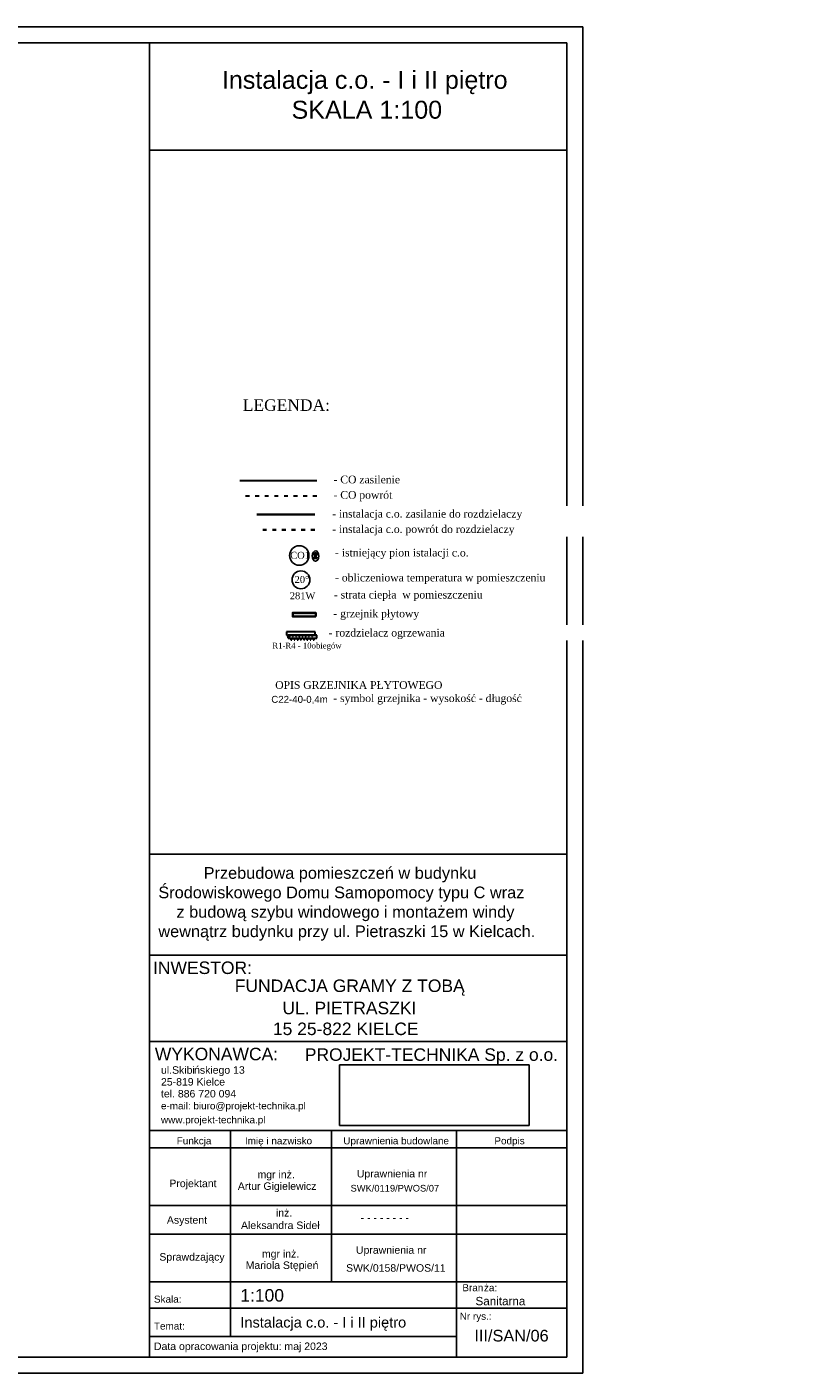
# Model space of a CAD drawing. Header units: inches. Extents: x -112469 to 885939, y -131046 to 286269.
# Tile 104 of 138: x 152638 to 176755, y -130419 to -88419. Entities that reach past the tile are written whole.
import ezdxf
from ezdxf.enums import TextEntityAlignment as Align
from ezdxf.lldxf.tags import DXFTag

# ---------------------------------------------------------------- set-up
doc = ezdxf.new("R2010")
doc.units = ezdxf.units.IN
doc.header["$MEASUREMENT"] = 0
doc.linetypes.add('ACAD_ISO03W100', pattern=[30, 12, -18])
doc.linetypes.add('Dash', pattern=[1.06, 0.53, -0.53])
for name, color, linetype, lineweight in [('_IS_CO grzejniki', 1, 'Continuous', 35), ('_IS_CO opis', 26, 'Continuous', 25), ('_IS_CO powrót', 5, 'ACAD_ISO03W100', 30), ('_IS_CO zasilenie', 1, 'Continuous', 30), ('_IS_CT powrot', 242, 'ACAD_ISO03W100', 35), ('_IS_CT zasilenie', 248, 'Continuous', 35), ('_IS_WENT_ilości powietrza', 7, 'Continuous', 35)]:
    doc.layers.add(name, color=color, linetype=linetype, lineweight=lineweight)
for name, color, linetype in [('IS_Armatura_Therm', 7, 'SOLID'), ('IS_Rozdzielacze_Powrót', 5, 'Dash'), ('IS_Rozdzielacze_Zasilanie', 1, 'SOLID')]:
    doc.layers.add(name, color=color, linetype=linetype)
doc.styles.add('Arial', font='arial.ttf', dxfattribs={"height": 25})
doc.styles.add('Arial_10', font='arial.ttf', dxfattribs={"height": 1.8})
doc.styles.add('Arial_11', font='arial.ttf', dxfattribs={"height": 0.15})
doc.styles.add('Arial_8', font='arial.ttf', dxfattribs={"height": 0.17})
doc.styles.add('Arial_9', font='arial.ttf', dxfattribs={"height": 0.25})
doc.styles.add('Arial_B', font='arial.ttf', dxfattribs={"height": 0.25})
doc.styles.add('Arial_B_1', font='arial.ttf', dxfattribs={"height": 0.17})
doc.styles.add('Arial_I', font='arial.ttf', dxfattribs={"height": 0.18})
doc.styles.add('Arial_I_1', font='arial.ttf', dxfattribs={"height": 0.17})
doc.styles.add('Arial_I_2', font='arial.ttf', dxfattribs={"height": 0.3})
doc.styles.add('Arial_I_3', font='arial.ttf', dxfattribs={"height": 0.2})
doc.styles.add('krzysiek', font='times.ttf')
doc.styles.get("Standard").update_dxf_attribs({"font": 'arial.ttf'})
tags = doc.linetypes.add('SOLID', pattern=[10, 10, 0]).pattern_tags.tags
tags[6:7] = [DXFTag(74, 4), DXFTag(75, 0), DXFTag(340, '0'), DXFTag(46, 0.0), DXFTag(50, 0.0), DXFTag(44, 0.0), DXFTag(45, 0.0)]
tags[4:5] = [DXFTag(74, 4), DXFTag(75, 0), DXFTag(340, '0'), DXFTag(46, 0.0), DXFTag(50, 0.0), DXFTag(44, 0.0), DXFTag(45, 0.0)]
picture_1 = doc.add_image_def('image1.png', size_in_pixel=(666, 214))

# ---------------------------------------------------------------- blocks, each defined once
blk = doc.blocks.new('zw$5453')
at = {"style": 'Arial_11'}
blk.add_text('SWK/0119/PWOS/07', height=160.15, dxfattribs=at).set_placement((184, -35), align=Align.MIDDLE_CENTER)

msp = doc.modelspace()

# ---------------------------------------------------------------- hatches: boundary and pattern name
at = {"layer": '_IS_CO grzejniki'}
h = msp.add_hatch(color=256, dxfattribs=at)
h.dxf.hatch_style = 1
h.paths.add_polyline_path([(161650, -106814), (161650, -106694), (160930, -106694), (160930, -106814)])
at = {"layer": '_IS_CO powrót', "ltscale": 0.01}
msp.add_hatch(color=256, dxfattribs=at).paths.add_polyline_path([(161641, -105027, 1), (161641, -104931, 1)])
at = {"layer": '_IS_CO zasilenie'}
msp.add_hatch(color=256, dxfattribs=at).paths.add_polyline_path([(161641, -104926, 1), (161641, -104830, 1)])

# ---------------------------------------------------------------- linework, layer by layer
for p, q in [((156457, -88919), (156457, -129919)), ((156457, -92264), (169478, -92264)), ((156457, -114226), (169478, -114226)), ((156485, -117385), (169478, -117385)), ((156485, -117385), (169478, -117385)), ((156485, -120076), (169478, -120076)), ((156485, -122853), (169478, -122853)), ((158984, -122853), (158984, -129277)), ((162141, -122853), (162141, -127570)), ((166038, -122853), (166038, -129919)), ((156485, -123390), (169478, -123390)), ((156485, -123390), (169478, -123390)), ((156485, -123390), (169478, -123390)), ((156457, -125190), (169478, -125190)), ((156457, -126089), (169478, -126089)), ((156485, -127570), (169478, -127570)), ((156485, -127570), (169478, -127570)), ((156485, -128392), (169478, -128392)), ((166038, -129277), (156485, -129277))]:
    msp.add_line(p, q)
for points in [[(69978, -88419), (169978, -88419), (169978, -130419), (69978, -130419)], [(70478, -88919), (169478, -88919), (169478, -129919), (70478, -129919)]]:
    msp.add_lwpolyline(points, close=True)
msp.add_ellipse((161641, -104926), major_axis=(6, 162), ratio=0.629138)
at = {"layer": '_IS_CO grzejniki'}
msp.add_lwpolyline([(161650, -106814), (161650, -106694), (160930, -106694), (160930, -106814)], close=True, dxfattribs=at)
at = {"layer": '_IS_CO opis', "lineweight": -3, "ltscale": 15}
for centre, radius in [((161134, -104910), 303), ((161186, -105669), 279)]:
    msp.add_circle(centre, radius, dxfattribs=at)
at = {"layer": '_IS_CO powrót', "ltscale": 10}
msp.add_line((161678, -103059), (159278, -103059), dxfattribs=at)
at = {"layer": '_IS_CO powrót', "ltscale": 0.01}
msp.add_circle((161641, -104979), 48, dxfattribs=at)
at = {"layer": '_IS_CO zasilenie', "ltscale": 10}
msp.add_line((161678, -102579), (159278, -102579), dxfattribs=at)
at = {"layer": '_IS_CO zasilenie'}
msp.add_circle((161641, -104878), 48, dxfattribs=at)
at = {"layer": '_IS_CT powrot', "ltscale": 10}
msp.add_line((161614, -104110), (159814, -104110), dxfattribs=at)
at = {"layer": '_IS_CT zasilenie', "ltscale": 10}
msp.add_line((161614, -103630), (159814, -103630), dxfattribs=at)
at = {"layer": 'IS_Armatura_Therm', "color": 0, "lineweight": 30}
for p, q in [((160847, -107416), (160822, -107416)), ((160822, -107416), (160847, -107441)), ((160822, -107416), (160822, -107441)), ((160822, -107441), (160847, -107441)), ((160834, -107391), (160834, -107416)), ((160847, -107441), (160847, -107416)), ((160872, -107516), (160872, -107541)), ((160897, -107516), (160872, -107516)), ((160884, -107491), (160884, -107516)), ((160897, -107541), (160897, -107516)), ((160947, -107416), (160922, -107416)), ((160922, -107416), (160947, -107441)), ((160922, -107416), (160922, -107441)), ((160922, -107441), (160947, -107441)), ((160934, -107391), (160934, -107416)), ((160947, -107441), (160947, -107416)), ((160972, -107516), (160972, -107541)), ((160997, -107516), (160972, -107516)), ((160984, -107491), (160984, -107516)), ((160997, -107541), (160997, -107516)), ((161047, -107416), (161022, -107416)), ((161022, -107416), (161047, -107441)), ((161022, -107416), (161022, -107441)), ((161022, -107441), (161047, -107441)), ((161034, -107391), (161034, -107416)), ((161047, -107441), (161047, -107416)), ((161072, -107516), (161072, -107541)), ((161097, -107516), (161072, -107516)), ((161084, -107491), (161084, -107516)), ((161097, -107541), (161097, -107516)), ((161122, -107416), (161122, -107441)), ((161147, -107416), (161122, -107416)), ((161122, -107416), (161147, -107441)), ((161122, -107441), (161147, -107441)), ((161134, -107391), (161134, -107416)), ((161147, -107441), (161147, -107416)), ((161172, -107516), (161172, -107541)), ((161197, -107516), (161172, -107516)), ((161184, -107491), (161184, -107516)), ((161197, -107541), (161197, -107516)), ((161222, -107416), (161222, -107441)), ((161247, -107416), (161222, -107416)), ((161222, -107416), (161247, -107441)), ((161222, -107441), (161247, -107441)), ((161234, -107391), (161234, -107416)), ((161247, -107441), (161247, -107416)), ((161272, -107516), (161272, -107541)), ((161297, -107516), (161272, -107516)), ((161284, -107491), (161284, -107516)), ((161297, -107541), (161297, -107516)), ((161322, -107416), (161322, -107441)), ((161347, -107416), (161322, -107416)), ((161322, -107416), (161347, -107441)), ((161322, -107441), (161347, -107441)), ((161334, -107391), (161334, -107416)), ((161347, -107441), (161347, -107416)), ((161372, -107516), (161372, -107541)), ((161397, -107516), (161372, -107516)), ((161384, -107491), (161384, -107516)), ((161397, -107541), (161397, -107516)), ((161422, -107416), (161422, -107441)), ((161447, -107416), (161422, -107416)), ((161422, -107416), (161447, -107441)), ((161422, -107441), (161447, -107441)), ((161434, -107391), (161434, -107416)), ((161447, -107441), (161447, -107416)), ((161472, -107516), (161472, -107541)), ((161497, -107516), (161472, -107516)), ((161484, -107491), (161484, -107516)), ((161497, -107541), (161497, -107516)), ((161522, -107416), (161522, -107441)), ((161547, -107416), (161522, -107416)), ((161522, -107416), (161547, -107441)), ((161522, -107441), (161547, -107441)), ((161534, -107391), (161534, -107416)), ((161547, -107441), (161547, -107416)), ((161572, -107516), (161572, -107541)), ((161597, -107516), (161572, -107516)), ((161584, -107491), (161584, -107516)), ((161597, -107541), (161597, -107516)), ((160872, -107541), (160897, -107541)), ((160972, -107541), (160997, -107541)), ((161072, -107541), (161097, -107541)), ((161172, -107541), (161197, -107541)), ((161272, -107541), (161297, -107541)), ((161372, -107541), (161397, -107541)), ((161472, -107541), (161497, -107541)), ((161572, -107541), (161597, -107541))]:
    msp.add_line(p, q, dxfattribs=at)
at = {"layer": 'IS_Rozdzielacze_Powrót', "color": 0, "linetype": 'SOLID', "lineweight": 30}
for p, q in [((161684, -107391), (160784, -107391)), ((160784, -107491), (161684, -107491)), ((161684, -107491), (161684, -107391)), ((161684, -107391), (161684, -107391))]:
    msp.add_line(p, q, dxfattribs=at)
at = {"layer": 'IS_Rozdzielacze_Zasilanie', "color": 0, "lineweight": 30}
for p, q in [((161634, -107291), (160734, -107291)), ((160734, -107291), (160734, -107391)), ((160734, -107391), (161684, -107391)), ((160784, -107491), (160784, -107391)), ((161634, -107391), (161634, -107291)), ((161634, -107291), (161634, -107291))]:
    msp.add_line(p, q, dxfattribs=at)

# ---------------------------------------------------------------- block references
at = {"xscale": 1.3, "yscale": 1.3, "zscale": 1.3}
msp.add_blockref('zw$5453', (163876, -124606), dxfattribs=at)

# ---------------------------------------------------------------- texts
at = {"style": 'Arial_10'}
for s, p in [('mgr inż. ', (159969, -126813)), ('Mariola Stępień', (159462, -127170))]:
    msp.add_text(s, height=234, dxfattribs=at).set_placement(p)
msp.add_text('SWK/0158/PWOS/11', height=234, dxfattribs=at).set_placement((164147, -127139), align=Align.MIDDLE_CENTER)
at = {"insert": (158720, -89789), "char_height": 560, "width": 22558.04, "attachment_point": 1}
msp.add_mtext('Instalacja c.o. - I i II piętro\\P          SKALA 1:100', dxfattribs=at)
at = {"attachment_point": 1}
for s, insert, char_height, width, style in [('{\\A1;          Przebudowa pomieszczeń w budynku      Środowiskowego Domu Samopomocy typu C wraz\\P    z\xa0budową szybu windowego i montażem windy wewnątrz budynku przy ul. Pietraszki 15 w Kielcach.}', (156738, -114633), 364, 12740.12, 'Arial_B_1'), ('INWESTOR:', (156571, -117578), 390, 3835.27, 'Arial_9'), ('\\pi1693.11987;FUNDACJA GRAMY Z TOBĄ', (157428, -118139), 390, 10779.21, 'Arial_B'), ('\\pi1693.11987;FUNDACJA GRAMY Z TOBĄ', (-45247, -118766), 390, 10779.21, 'Arial_B'), ('\\pi1693.11987;FUNDACJA GRAMY Z TOBĄ', (39678, -118766), 390, 10779.21, 'Arial_B'), ('\\pi297.62855;UL. PIETRASZKI \\pi297.62855;15 25-822 KIELCE', (160311, -118833), 390, 4767.14, 'Arial_9'), ('\\pi297.62855;UL. PIETRASZKI \\pi297.62855;15 25-822 KIELCE', (42562, -119461), 390, 4767.14, 'Arial_9'), ('WYKONAWCA:', (156629, -120269), 390, 4783.67, 'Arial_9'), ('PROJEKT-TECHNIKA Sp. z o.o.', (161306, -120287), 390, 8420.93, 'Arial_B'), ('ul.Skibi', (156820, -120846), 234, 1250.63, 'Arial_I'), ('ńskiego 13', (157852, -120846), 234, 1896.79, 'Arial_I'), ('25-819 Kielce', (156820, -121215), 234, 2386.62, 'Arial_I'), ('tel. 886 720 094', (156820, -121585), 234, 2793.08, 'Arial_I'), ('e-mail: biuro@projekt-technika.pl', (156820, -121970), 221, 5659.11, 'Arial_I_1'), ('www.projekt-technika.pl', (156820, -122406), 221, 4074.98, 'Arial_I_1'), ('Funkcja', (157312, -123061), 221, 1375.7, 'Arial_I_1'), ('Imi', (159439, -123061), 221, 500.25, 'Arial_I_1'), ('ę i nazwisko', (159852, -123061), 221, 2105.23, 'Arial_I_1'), ('Uprawnienia budowlane', (162508, -123061), 221, 4147.93, 'Arial_I_1'), ('Podpis', (167221, -123061), 221, 1198.52, 'Arial_I_1'), ('mgr inż.', (159832, -124106), 234, 1422.79, 'Arial_10'), ('Uprawnienia nr ', (162930, -124080), 234, 2668.02, 'Arial_10'), ('Projektant', (157081, -124384), 234, 1740.46, 'Arial_10'), ('Artur Gigielewicz', (159217, -124468), 234, 3940.85, 'Arial_10'), ('Asystent', (157004, -125524), 234, 1448.65, 'Arial_10'), ('            inż. \\PAleksandra Sideł', (159316, -125301), 234, 2866.03, 'Arial_10'), ('- - - - - - - -', (163048, -125454), 234, 1730.04, 'Arial_10'), ('Sprawdzający', (156770, -126676), 234, 1740.46, 'Arial_10'), ('Uprawnienia nr ', (162902, -126462), 234, 2668.02, 'Arial_10'), ('Bran', (166223, -127645), 221, 812.91, 'Arial_8'), ('ża:', (166894, -127645), 221, 500.25, 'Arial_8'), ('Skala:', (156601, -128002), 221, 1052.62, 'Arial_8'), ('1:100', (159294, -127798), 390, 1688.35, 'Arial_I_3'), ('Sanitarna', (166631, -128042), 260, 3435.59, 'Arial_I_2'), ('Temat:', (156601, -128841), 221, 1188.1, 'Arial_8'), ('Instalacja c.o. - I i II piętro', (159296, -128674), 325, 13561.31, 'Arial_I_3'), ('Nr rys.:', (166139, -128535), 221, 1208.94, 'Arial_8'), ('III/SAN/06', (166596, -129069), 364, 3387.13, 'Arial_I_3'), ('Data opracowania projektu: maj 2023', (156601, -129465), 234, 7076.5, 'Arial_I')]:
    msp.add_mtext(s, dxfattribs=dict(at, insert=insert, char_height=char_height, width=width, style=style))
at = {"layer": '_IS_CO opis', "ltscale": 15, "char_height": 216, "attachment_point": 1, "style": 'krzysiek'}
for s, insert, width in [('CO1', (160851, -104795), 902.38), ('20%%D', (160987, -105551), 456.52), ('281W', (160838, -106059), 1199.96)]:
    msp.add_mtext(s, dxfattribs=dict(at, insert=insert, width=width))
at = {"layer": '_IS_WENT_ilości powietrza', "ltscale": 40, "width": 10904.42, "attachment_point": 1}
for s, insert, char_height in [('{\\fTimes New Roman|b0|i0|c238|p18;LEGENDA:}', (159372, -100038), 360), ('{\\fTimes New Roman|b0|i0|c238|p18;- CO zasilenie}', (162202, -102419), 240), ('{\\fTimes New Roman|b0|i0|c238|p18;- CO powrót}', (162202, -102899), 240), ('{\\fTimes New Roman|b0|i0|c238|p18;- istniejący pion istalacji c.o.}', (162249, -104700), 240), ('{\\fTimes New Roman|b0|i0|c238|p18;- obliczeniowa temperatura w pomieszczeniu}', (162250, -105480), 240), ('{\\fTimes New Roman|b0|i0|c238|p18;- strata ciepła  w pomieszczeniu}', (162213, -106012), 240), ('{\\fTimes New Roman|b0|i0|c238|p18;- grzejnik płytowy}', (162197, -106600), 240), ('{\\fTimes New Roman|b0|i0|c238|p18;- symbol grzejnika - wysokość - długość}', (162195, -109242), 240)]:
    msp.add_mtext(s, dxfattribs=dict(at, insert=insert, char_height=char_height))

# ---------------------------------------------------------------- pictures from other files: only their frames are drawn
at = {"color": 7, "true_color": 0xfcfcfc}
image = msp.add_image(picture_1, insert=(162385, -122699), size_in_units=(5915, 1901), rotation=0, dxfattribs=at)
image.dxf.flags = 7

# ---------------------------------------------------------------- next in the draw order: texts
at = {"layer": '_IS_CO opis', "ltscale": 15, "insert": (160261, -109290), "char_height": 216, "width": 1376.35, "attachment_point": 1, "style": 'Arial', "bg_fill": 2}
msp.add_mtext('C22-40-0,4m', dxfattribs=at)
at = {"layer": '_IS_WENT_ilości powietrza', "ltscale": 40, "char_height": 240, "width": 10904.42, "attachment_point": 1, "bg_fill": 2}
for s, insert in [('{\\fTimes New Roman|b0|i0|c238|p18;- instalacja c.o. zasilanie do rozdzielaczy}', (162162, -103487)), ('{\\fTimes New Roman|b0|i0|c238|p18;- rozdzielacz ogrzewania }', (162052, -107199))]:
    msp.add_mtext(s, dxfattribs=dict(at, insert=insert))

# ---------------------------------------------------------------- next in the draw order: texts
at = {"layer": '_IS_CO opis', "ltscale": 15, "insert": (160294, -107633), "char_height": 180, "width": 2324.14, "attachment_point": 1, "style": 'krzysiek'}
msp.add_mtext('R1-R4 - 10obiegów', dxfattribs=at)
at = {"layer": '_IS_WENT_ilości powietrza', "ltscale": 40, "insert": (162162, -103967), "char_height": 240, "width": 10904.42, "attachment_point": 1, "bg_fill": 2}
msp.add_mtext('{\\fTimes New Roman|b0|i0|c238|p18;- instalacja c.o. powrót do rozdzielaczy}', dxfattribs=at)
at = {"layer": '_IS_WENT_ilości powietrza', "ltscale": 40, "insert": (160383, -108831), "char_height": 240, "width": 10904.42, "attachment_point": 1}
msp.add_mtext('{\\fTimes New Roman|b0|i0|c238|p18;OPIS GRZEJNIKA PŁYTOWEGO}', dxfattribs=at)

doc.saveas('drawing.dxf')
